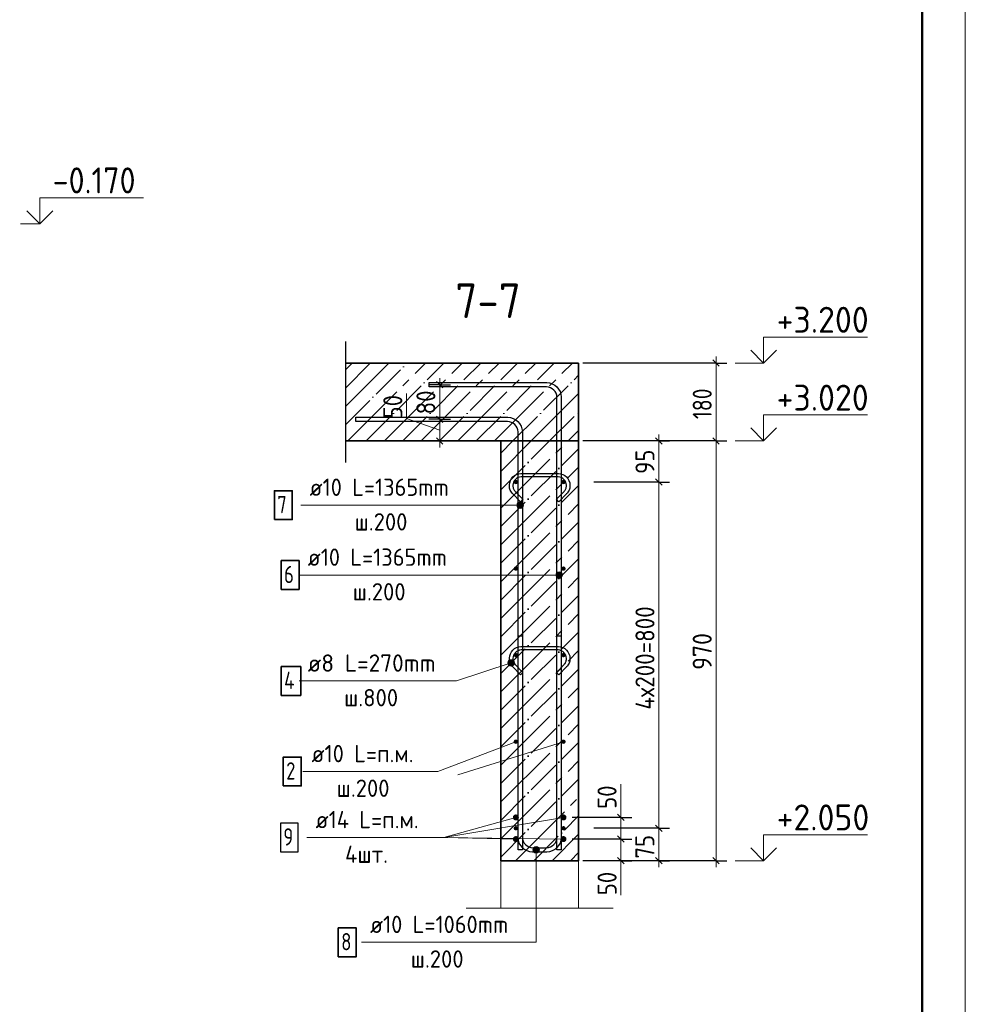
# Model space of a CAD drawing. Header units: millimetres. Extents: x -49773 to 2322955, y -3321 to 58485.
# Tile 50 of 256: x 205962 to 216889, y 16108 to 27484. Entities that reach past the tile are written whole.
import ezdxf

# ---------------------------------------------------------------- set-up
doc = ezdxf.new("R2010")
doc.units = ezdxf.units.MM
doc.linetypes.add('______11', pattern=[500, 400, -50, 0, -50])
doc.linetypes.add('______5', pattern=[1100, 800, -100, 100, -100])
for name, color, linetype, lineweight in [('Standard', 7, 'Continuous', 25), ('Арм.стержн. Арматура края', 96, 'Continuous', 35), ('Арм.стержн. вертикальными 1', 22, 'Continuous', 35), ('Арм.стержн. Доп. арматура', 180, 'Continuous', 35), ('Арм.стержн.горизонт. 1', 180, 'Continuous', 35), ('Высотная отметки_ общее', 7, 'Continuous', 13), ('Перекрытие_ общее', 7, 'Continuous', 35), ('Размерная линия_ общее', 7, 'Continuous', 13), ('Стена_ общее', 7, 'Continuous', 35)]:
    doc.layers.add(name, color=color, linetype=linetype, lineweight=lineweight)
doc.layers.add('Арм.стержн.Стяжки', color=7, linetype='Continuous', lineweight=35, true_color=0x501e0f)
doc.styles.add('ISOCPEUR', font='txt')

msp = doc.modelspace()

# ---------------------------------------------------------------- hatches: boundary and pattern name
at = {"layer": 'Арм.стержн. Арматура края', "linetype": 'Continuous', "lineweight": 13, "transparency": 33554687}
for points in [[(211893.2, 17892.3), (211968.2, 17892.3), (211963, 17911)], [(211893.2, 17892.3), (211963, 17911), (211898.5, 17911)], [(211898.5, 17873.5), (211968.2, 17892.3), (211893.2, 17892.3)], [(211898.5, 17911), (211963, 17911), (211949.5, 17924.5)], [(211898.5, 17911), (211949.5, 17924.5), (211912, 17924.5)], [(211898.5, 17873.5), (211963, 17873.5), (211968.2, 17892.3)], [(211912, 17860), (211963, 17873.5), (211898.5, 17873.5)], [(211912, 17924.5), (211949.5, 17924.5), (211930.7, 17929.8)], [(211912, 17860), (211949.5, 17860), (211963, 17873.5)], [(211949.5, 17860), (211912, 17860), (211930.7, 17854.8)]]:
    msp.add_hatch(color=7, dxfattribs=at).paths.add_polyline_path(points)
at = {"layer": 'Арм.стержн. вертикальными 1', "linetype": 'Continuous', "lineweight": 13, "transparency": 33554687}
for points in [[(211713.3, 21856.9), (211713.3, 21894.4), (211708, 21875.6)], [(211713.3, 21894.4), (211726.8, 21843.4), (211726.8, 21907.9)], [(211713.3, 21894.4), (211713.3, 21856.9), (211726.8, 21843.4)], [(211726.8, 21907.9), (211745.5, 21838.1), (211745.5, 21913.1)], [(211726.8, 21907.9), (211726.8, 21843.4), (211745.5, 21838.1)], [(211745.5, 21913.1), (211745.5, 21838.1), (211764.3, 21843.4)], [(211745.5, 21913.1), (211764.3, 21843.4), (211764.3, 21907.9)], [(211764.3, 21907.9), (211764.3, 21843.4), (211777.8, 21856.9)], [(211764.3, 21907.9), (211777.8, 21856.9), (211777.8, 21894.4)], [(211777.8, 21894.4), (211777.8, 21856.9), (211783, 21875.6)], [(212163.3, 21048.8), (212163.3, 21086.3), (212158, 21067.6)], [(212163.3, 21086.3), (212176.8, 21035.4), (212176.8, 21099.8)], [(212163.3, 21086.3), (212163.3, 21048.8), (212176.8, 21035.4)], [(212176.8, 21099.8), (212195.5, 21030.1), (212195.5, 21105.1)], [(212176.8, 21099.8), (212176.8, 21035.4), (212195.5, 21030.1)], [(212195.5, 21105.1), (212195.5, 21030.1), (212214.3, 21035.4)], [(212195.5, 21105.1), (212214.3, 21035.4), (212214.3, 21099.8)], [(212214.3, 21099.8), (212214.3, 21035.4), (212227.8, 21048.8)], [(212214.3, 21099.8), (212227.8, 21048.8), (212227.8, 21086.3)], [(212227.8, 21086.3), (212227.8, 21048.8), (212233, 21067.6)]]:
    msp.add_hatch(color=7, dxfattribs=at).paths.add_polyline_path(points)
at = {"layer": 'Арм.стержн. Доп. арматура', "linetype": 'Continuous', "lineweight": 50, "transparency": 33554687}
for points in [[(211730.5, 18267.3), (211727.9, 18280.6), (211720.3, 18292), (211708.9, 18299.6), (211695.5, 18302.3), (211682.1, 18299.6), (211670.8, 18292), (211663.2, 18280.6), (211660.5, 18267.3), (211663.2, 18253.9), (211670.8, 18242.5), (211682.1, 18234.9), (211695.5, 18232.3), (211708.9, 18234.9), (211720.3, 18242.5), (211727.9, 18253.9)], [(212280.5, 18267.3), (212277.9, 18280.6), (212270.3, 18292), (212258.9, 18299.6), (212245.5, 18302.3), (212232.1, 18299.6), (212220.8, 18292), (212213.2, 18280.6), (212210.5, 18267.3), (212213.2, 18253.9), (212220.8, 18242.5), (212232.1, 18234.9), (212245.5, 18232.3), (212258.9, 18234.9), (212270.3, 18242.5), (212277.9, 18253.9)], [(211730.5, 18017.3), (211727.9, 18030.7), (211720.3, 18042), (211708.9, 18049.6), (211695.5, 18052.3), (211682.1, 18049.6), (211670.8, 18042), (211663.2, 18030.7), (211660.5, 18017.3), (211663.2, 18003.9), (211670.8, 17992.5), (211682.1, 17984.9), (211695.5, 17982.3), (211708.9, 17984.9), (211720.3, 17992.5), (211727.9, 18003.9)], [(212280.5, 18017.3), (212277.9, 18030.7), (212270.3, 18042), (212258.9, 18049.6), (212245.5, 18052.3), (212232.1, 18049.6), (212220.8, 18042), (212213.2, 18030.7), (212210.5, 18017.3), (212213.2, 18003.9), (212220.8, 17992.5), (212232.1, 17984.9), (212245.5, 17982.3), (212258.9, 17984.9), (212270.3, 17992.5), (212277.9, 18003.9)]]:
    msp.add_hatch(color=7, dxfattribs=at).paths.add_polyline_path(points)
at = {"layer": 'Арм.стержн.горизонт. 1', "linetype": 'Continuous', "lineweight": 50, "transparency": 33554687}
for points in [[(211720.5, 22142.2), (211718.6, 22151.8), (211713.2, 22159.9), (211705.1, 22165.4), (211695.5, 22167.3), (211685.9, 22165.4), (211677.8, 22159.9), (211672.4, 22151.8), (211670.5, 22142.2), (211672.4, 22132.7), (211677.8, 22124.6), (211685.9, 22119.2), (211695.5, 22117.3), (211705.1, 22119.2), (211713.2, 22124.6), (211718.6, 22132.7)], [(212270.5, 22142.2), (212268.6, 22151.8), (212263.2, 22159.9), (212255.1, 22165.4), (212245.5, 22167.3), (212236, 22165.4), (212227.8, 22159.9), (212222.4, 22151.8), (212220.5, 22142.2), (212222.4, 22132.7), (212227.8, 22124.6), (212236, 22119.2), (212245.5, 22117.3), (212255.1, 22119.2), (212263.2, 22124.6), (212268.6, 22132.7)], [(211720.5, 21142.2), (211718.6, 21151.8), (211713.2, 21159.9), (211705.1, 21165.4), (211695.5, 21167.3), (211685.9, 21165.4), (211677.8, 21159.9), (211672.4, 21151.8), (211670.5, 21142.2), (211672.4, 21132.7), (211677.8, 21124.6), (211685.9, 21119.2), (211695.5, 21117.3), (211705.1, 21119.2), (211713.2, 21124.6), (211718.6, 21132.7)], [(212270.5, 21142.2), (212268.6, 21151.8), (212263.2, 21159.9), (212255.1, 21165.4), (212245.5, 21167.3), (212236, 21165.4), (212227.8, 21159.9), (212222.4, 21151.8), (212220.5, 21142.2), (212222.4, 21132.7), (212227.8, 21124.6), (212236, 21119.2), (212245.5, 21117.3), (212255.1, 21119.2), (212263.2, 21124.6), (212268.6, 21132.7)], [(211720.5, 20142.2), (211718.6, 20151.8), (211713.2, 20159.9), (211705.1, 20165.4), (211695.5, 20167.3), (211685.9, 20165.4), (211677.8, 20159.9), (211672.4, 20151.8), (211670.5, 20142.2), (211672.4, 20132.7), (211677.8, 20124.6), (211685.9, 20119.2), (211695.5, 20117.3), (211705.1, 20119.2), (211713.2, 20124.6), (211718.6, 20132.7)], [(212270.5, 20142.2), (212268.6, 20151.8), (212263.2, 20159.9), (212255.1, 20165.4), (212245.5, 20167.3), (212236, 20165.4), (212227.8, 20159.9), (212222.4, 20151.8), (212220.5, 20142.2), (212222.4, 20132.7), (212227.8, 20124.6), (212236, 20119.2), (212245.5, 20117.3), (212255.1, 20119.2), (212263.2, 20124.6), (212268.6, 20132.7)], [(211720.5, 19142.2), (211718.6, 19151.8), (211713.2, 19159.9), (211705.1, 19165.4), (211695.5, 19167.3), (211685.9, 19165.4), (211677.8, 19159.9), (211672.4, 19151.8), (211670.5, 19142.2), (211672.4, 19132.7), (211677.8, 19124.6), (211685.9, 19119.2), (211695.5, 19117.3), (211705.1, 19119.2), (211713.2, 19124.6), (211718.6, 19132.7)], [(212270.5, 19142.2), (212268.6, 19151.8), (212263.2, 19159.9), (212255.1, 19165.4), (212245.5, 19167.3), (212236, 19165.4), (212227.8, 19159.9), (212222.4, 19151.8), (212220.5, 19142.2), (212222.4, 19132.7), (212227.8, 19124.6), (212236, 19119.2), (212245.5, 19117.3), (212255.1, 19119.2), (212263.2, 19124.6), (212268.6, 19132.7)], [(211720.5, 18142.2), (211718.6, 18151.8), (211713.2, 18159.9), (211705.1, 18165.4), (211695.5, 18167.3), (211685.9, 18165.4), (211677.8, 18159.9), (211672.4, 18151.8), (211670.5, 18142.2), (211672.4, 18132.7), (211677.8, 18124.6), (211685.9, 18119.2), (211695.5, 18117.3), (211705.1, 18119.2), (211713.2, 18124.6), (211718.6, 18132.7)], [(212270.5, 18142.2), (212268.6, 18151.8), (212263.2, 18159.9), (212255.1, 18165.4), (212245.5, 18167.3), (212236, 18165.4), (212227.8, 18159.9), (212222.4, 18151.8), (212220.5, 18142.2), (212222.4, 18132.7), (212227.8, 18124.6), (212236, 18119.2), (212245.5, 18117.3), (212255.1, 18119.2), (212263.2, 18124.6), (212268.6, 18132.7)]]:
    msp.add_hatch(color=4, dxfattribs=at).paths.add_polyline_path(points)
at = {"layer": 'Арм.стержн.Стяжки', "linetype": 'Continuous', "lineweight": 13, "transparency": 33554687}
for points in [[(211604.1, 20060.2), (211633, 20016), (211612.7, 20077.3)], [(211615.9, 20024.6), (211604.1, 20060.2), (211605, 20040.8)], [(211604.1, 20060.2), (211615.9, 20024.6), (211633, 20016)], [(211612.7, 20077.3), (211652.4, 20016.9), (211628.9, 20088.2)], [(211612.7, 20077.3), (211633, 20016), (211652.4, 20016.9)], [(211628.9, 20088.2), (211668.6, 20027.8), (211648.3, 20089.1)], [(211628.9, 20088.2), (211652.4, 20016.9), (211668.6, 20027.8)], [(211648.3, 20089.1), (211668.6, 20027.8), (211677.2, 20044.9)], [(211648.3, 20089.1), (211677.2, 20044.9), (211665.4, 20080.5)], [(211665.4, 20080.5), (211677.2, 20044.9), (211676.3, 20064.3)]]:
    msp.add_hatch(color=7, dxfattribs=at).paths.add_polyline_path(points)

# ---------------------------------------------------------------- linework, layer by layer
at = {"layer": 'Standard', "color": 7, "linetype": 'Continuous', "lineweight": 25, "transparency": 33554687}
msp.add_line((209726.3, 23767.3), (209726.3, 22367.3), dxfattribs=at)
at = {"layer": 'Standard', "color": 253, "linetype": '______11', "lineweight": 13, "true_color": 0xababab, "transparency": 33554687}
for p, q in [((209726.3, 23227.5), (210016.1, 23517.2)), ((209726.3, 22803.2), (210440.4, 23517.2)), ((209964.6, 22617.2), (210864.6, 23517.2)), ((210388.9, 22617.2), (211288.9, 23517.2)), ((210813.2, 22617.2), (211713.2, 23517.2)), ((211237.4, 22617.2), (212137.4, 23517.2)), ((211661.7, 22617.2), (212420.5, 23376.1)), ((212085.9, 22617.2), (212420.5, 22951.8))]:
    msp.add_line(p, q, dxfattribs=at)
at = {"layer": 'Standard', "color": 253, "linetype": '______5', "lineweight": 13, "true_color": 0xababab, "transparency": 33554687}
for p, q in [((209726.3, 23439.6), (209804, 23517.2)), ((209726.3, 23015.4), (210228.2, 23517.2)), ((209752.5, 22617.2), (210652.5, 23517.2)), ((210176.8, 22617.2), (211076.8, 23517.2)), ((210601, 22617.2), (211501, 23517.2)), ((211025.3, 22617.2), (211925.3, 23517.2)), ((211449.6, 22617.2), (212349.6, 23517.2)), ((211873.8, 22617.2), (212420.5, 23164)), ((212298.1, 22617.2), (212420.5, 22739.7))]:
    msp.add_line(p, q, dxfattribs=at)
at = {"layer": 'Standard', "color": 7, "linetype": 'Continuous', "lineweight": 35, "transparency": 33554687}
for p, q in [((212420.5, 23517.2), (209726.3, 23517.2)), ((212420.5, 22617.2), (212420.5, 23517.2)), ((209726.3, 22617.2), (211520.5, 22617.2)), ((211520.5, 22617.2), (211520.5, 17767.3)), ((212420.5, 17767.3), (212420.5, 22617.2)), ((211520.5, 17767.3), (212420.5, 17767.3))]:
    msp.add_line(p, q, dxfattribs=at)
at = {"layer": 'Standard', "color": 253, "linetype": '______11', "lineweight": 35, "true_color": 0xababab, "transparency": 33554687}
for p, q in [((211520.5, 22051.8), (212085.9, 22617.2)), ((211520.5, 22476.1), (211661.7, 22617.2)), ((211520.5, 21627.6), (212420.5, 22527.6)), ((211520.5, 21203.3), (212420.5, 22103.3)), ((211520.5, 20779), (212420.5, 21679)), ((211520.5, 20354.8), (212420.5, 21254.8)), ((211520.5, 19930.5), (212420.5, 20830.5)), ((211520.5, 19506.2), (212420.5, 20406.2)), ((211520.5, 19082), (212420.5, 19982)), ((211520.5, 18657.7), (212420.5, 19557.7)), ((211520.5, 18233.4), (212420.5, 19133.4)), ((211520.5, 17809.2), (212420.5, 18709.2)), ((211902.9, 17767.3), (212420.5, 18284.9)), ((212327.1, 17767.3), (212420.5, 17860.6))]:
    msp.add_line(p, q, dxfattribs=at)
at = {"layer": 'Standard', "color": 253, "linetype": '______5', "lineweight": 35, "true_color": 0xababab, "transparency": 33554687}
for p, q in [((211520.5, 21839.7), (212298.1, 22617.2)), ((211520.5, 22263.9), (211873.8, 22617.2)), ((211520.5, 21415.4), (212420.5, 22315.4)), ((211520.5, 20991.2), (212420.5, 21891.2)), ((211520.5, 20566.9), (212420.5, 21466.9)), ((211520.5, 20142.6), (212420.5, 21042.6)), ((211520.5, 19718.4), (212420.5, 20618.4)), ((211520.5, 19294.1), (212420.5, 20194.1)), ((211520.5, 18869.8), (212420.5, 19769.8)), ((211520.5, 18445.6), (212420.5, 19345.6)), ((211520.5, 18021.3), (212420.5, 18921.3)), ((211690.7, 17767.3), (212420.5, 18497.1)), ((212115, 17767.3), (212420.5, 18072.8))]:
    msp.add_line(p, q, dxfattribs=at)
at = {"layer": 'Standard', "color": 7, "linetype": 'Continuous', "lineweight": 13, "transparency": 33554687}
for p, q in [((211024.3, 18760.3), (212245.5, 19142.2)), ((211120.5, 17217.3), (212820.5, 17217.3))]:
    msp.add_line(p, q, dxfattribs=at)
msp.add_lwpolyline([(187189, -924.6), (216889, -924.6), (216889, 41075.4), (187189, 41075.4), (187189, -924.6)], close=True, dxfattribs=at)
at = {"layer": 'Standard', "color": 7, "linetype": 'Continuous', "lineweight": 50, "transparency": 33554687}
msp.add_lwpolyline([(189189, 40575.4), (216389, 40575.4), (216389, -424.6), (189189, -424.6), (189189, 40575.4)], close=True, dxfattribs=at)
at = {"layer": 'Standard', "color": 7, "linetype": 'Continuous', "lineweight": 13, "transparency": 33554687}
msp.add_lwpolyline([(211520.5, 17767.3), (212420.5, 17767.3), (212420.5, 17217.3), (211520.5, 17217.3), (211520.5, 17767.3)], dxfattribs=at)
at = {"layer": 'Арм.стержн. Арматура края', "color": 7, "linetype": 'Continuous', "lineweight": 13, "transparency": 33554687}
for p, q in [((211893.2, 17892.3), (211893.2, 17892.3)), ((211930.7, 17929.8), (211930.7, 17929.8)), ((211930.7, 16824.9), (211930.7, 17892.3)), ((211968.2, 17892.3), (211968.2, 17892.3)), ((211930.7, 17854.8), (211930.7, 17854.8)), ((209910.7, 16824.9), (211930.7, 16824.9))]:
    msp.add_line(p, q, dxfattribs=at)
at = {"layer": 'Арм.стержн. Арматура края', "color": 4, "linetype": 'Continuous', "lineweight": 25, "transparency": 33554687}
msp.add_lwpolyline([(212220.5, 20367.3), (212220.5, 18034), (212216.3, 18003.5), (212205.8, 17971.7), (212189.4, 17942.5), (212169.3, 17918.4), (212145.3, 17898.3), (212116, 17882), (212084.3, 17871.5), (212053.8, 17867.3), (211887.2, 17867.3), (211856.7, 17871.5), (211825, 17882), (211795.8, 17898.3), (211771.7, 17918.4), (211751.6, 17942.5), (211735.2, 17971.7), (211724.8, 18003.5), (211720.5, 18034), (211720.5, 20367.3), (211770.5, 20367.3), (211770.5, 18037.4), (211773.7, 18014.9), (211781.2, 17992), (211792.9, 17971), (211807.2, 17953.9), (211824.3, 17939.7), (211845.2, 17927.9), (211868.1, 17920.4), (211890.7, 17917.3), (212050.3, 17917.3), (212072.9, 17920.4), (212095.8, 17927.9), (212116.8, 17939.7), (212133.8, 17953.9), (212148.1, 17971), (212159.8, 17992), (212167.4, 18014.9), (212170.5, 18037.4), (212170.5, 20367.3), (212220.5, 20367.3)], dxfattribs=at)
at = {"layer": 'Арм.стержн. Арматура края', "color": 7, "linetype": 'Continuous', "lineweight": 35, "transparency": 33554687}
msp.add_lwpolyline([(209644.1, 16658.2), (209850.7, 16658.2), (209850.7, 16991.5), (209644.1, 16991.5), (209644.1, 16658.2)], dxfattribs=at)
at = {"layer": 'Арм.стержн. Арматура края', "color": 7, "linetype": 'Continuous', "lineweight": 13, "transparency": 33554687}
msp.add_circle((211930.7, 17892.3), 37.5, dxfattribs=at)
at = {"layer": 'Арм.стержн. вертикальными 1', "color": 7, "linetype": 'Continuous', "lineweight": 13, "transparency": 33554687}
for p, q in [((209211.9, 21875.6), (211231.9, 21875.6)), ((211231.9, 21875.6), (211745.5, 21875.6)), ((211708, 21875.6), (211708, 21875.6)), ((211745.5, 21913.1), (211745.5, 21913.1)), ((211783, 21875.6), (211783, 21875.6)), ((211745.5, 21838.1), (211745.5, 21838.1)), ((209190.5, 21067.6), (211210.5, 21067.6)), ((211210.5, 21067.6), (212195.5, 21067.6)), ((212158, 21067.6), (212158, 21067.6)), ((212195.5, 21105.1), (212195.5, 21105.1)), ((212233, 21067.6), (212233, 21067.6)), ((212195.5, 21030.1), (212195.5, 21030.1))]:
    msp.add_line(p, q, dxfattribs=at)
at = {"layer": 'Арм.стержн. вертикальными 1', "color": 4, "linetype": 'Continuous', "lineweight": 25, "transparency": 33554687}
for points in [[(212170.5, 17892.3), (212170.5, 23122.1), (212167.4, 23144.7), (212159.8, 23167.5), (212148.1, 23188.5), (212133.8, 23205.6), (212116.8, 23219.8), (212095.8, 23231.6), (212072.9, 23239.1), (212050.3, 23242.2), (210695.5, 23242.2), (210695.5, 23292.3), (212053.8, 23292.3), (212084.3, 23288), (212116, 23277.5), (212145.3, 23261.2), (212169.3, 23241.1), (212189.4, 23217), (212205.8, 23187.8), (212216.3, 23156), (212220.5, 23125.5), (212220.5, 17892.3), (212170.5, 17892.3)], [(211720.5, 17892.3), (211720.5, 22722.1), (211717.4, 22744.7), (211709.8, 22767.5), (211698.1, 22788.5), (211683.8, 22805.6), (211666.8, 22819.8), (211645.8, 22831.6), (211622.9, 22839.1), (211600.3, 22842.2), (209845.5, 22842.2), (209845.5, 22892.3), (211603.8, 22892.3), (211634.3, 22888), (211666, 22877.5), (211695.3, 22861.2), (211719.3, 22841.1), (211739.4, 22817), (211755.8, 22787.8), (211766.3, 22756), (211770.5, 22725.5), (211770.5, 17892.3), (211720.5, 17892.3)]]:
    msp.add_lwpolyline(points, dxfattribs=at)
at = {"layer": 'Арм.стержн. вертикальными 1', "color": 7, "linetype": 'Continuous', "lineweight": 35, "transparency": 33554687}
for points in [[(208905.2, 21709), (209111.9, 21709), (209111.9, 22042.3), (208905.2, 22042.3), (208905.2, 21709)], [(208983.8, 20900.9), (209190.5, 20900.9), (209190.5, 21234.3), (208983.8, 21234.3), (208983.8, 20900.9)]]:
    msp.add_lwpolyline(points, dxfattribs=at)
at = {"layer": 'Арм.стержн. вертикальными 1', "color": 7, "linetype": 'Continuous', "lineweight": 13, "transparency": 33554687}
for centre in [(211745.5, 21875.6), (212195.5, 21067.6)]:
    msp.add_circle(centre, 37.5, dxfattribs=at)
at = {"layer": 'Арм.стержн. Доп. арматура', "color": 7, "linetype": 'Continuous', "lineweight": 13, "transparency": 33554687}
for p, q in [((210861.6, 18035.6), (212245.5, 18267.3)), ((210861.6, 18035.6), (211695.5, 18267.3)), ((209281.6, 18035.6), (210861.6, 18035.6)), ((210861.6, 18035.6), (212245.5, 18017.3)), ((210861.6, 18035.6), (211695.5, 18017.3))]:
    msp.add_line(p, q, dxfattribs=at)
at = {"layer": 'Арм.стержн. Доп. арматура', "color": 7, "linetype": 'Continuous', "lineweight": 25, "transparency": 33554687}
msp.add_lwpolyline([(208975, 17868.9), (209181.6, 17868.9), (209181.6, 18202.2), (208975, 18202.2), (208975, 17868.9)], dxfattribs=at)
at = {"layer": 'Арм.стержн.горизонт. 1', "color": 7, "linetype": 'Continuous', "lineweight": 13, "transparency": 33554687}
for p, q in [((210794.8, 18798.1), (211695.5, 19142.2)), ((209234.8, 18798.1), (210794.8, 18798.1))]:
    msp.add_line(p, q, dxfattribs=at)
at = {"layer": 'Арм.стержн.горизонт. 1', "color": 7, "linetype": 'Continuous', "lineweight": 35, "transparency": 33554687}
msp.add_lwpolyline([(209008.1, 18631.5), (209214.8, 18631.5), (209214.8, 18964.8), (209008.1, 18964.8), (209008.1, 18631.5)], dxfattribs=at)
at = {"layer": 'Арм.стержн.Стяжки', "color": 7, "linetype": 'Continuous', "lineweight": 13, "transparency": 33554687}
for p, q in [((211010.5, 19844.3), (211640.7, 20052.5)), ((211605, 20040.8), (211605, 20040.8)), ((211628.9, 20088.2), (211628.9, 20088.2)), ((211676.3, 20064.3), (211676.3, 20064.3)), ((211652.4, 20016.9), (211652.4, 20016.9)), ((209190.5, 19844.3), (211010.5, 19844.3))]:
    msp.add_line(p, q, dxfattribs=at)
at = {"layer": 'Арм.стержн.Стяжки', "color": 40, "linetype": 'Continuous', "lineweight": 25, "transparency": 33554687}
for points in [[(212163.4, 21943.6), (212252.7, 22032.9), (212258.9, 22040), (212264.4, 22047.6), (212269.1, 22055.7), (212273, 22064), (212276.1, 22072.6), (212278.5, 22081.7), (212280, 22090.9), (212280.7, 22100.3), (212280.7, 22106.1), (212278.1, 22124.2), (212272.1, 22142.5), (212262.7, 22159.3), (212251.3, 22172.9), (212237.7, 22184.3), (212220.9, 22193.7), (212202.6, 22199.7), (212184.5, 22202.3), (211756.8, 22202.3), (211738.7, 22199.7), (211720.4, 22193.7), (211703.6, 22184.3), (211690, 22172.9), (211678.6, 22159.3), (211669.2, 22142.5), (211663.2, 22124.2), (211660.7, 22106.1), (211660.7, 22100.3), (211661.3, 22090.9), (211662.8, 22081.7), (211665.2, 22072.6), (211668.3, 22064), (211672.2, 22055.7), (211676.9, 22047.6), (211682.4, 22040), (211688.6, 22032.9), (211777.9, 21943.6), (211749.6, 21915.3), (211659.3, 22005.6), (211651, 22015.1), (211643.4, 22025.7), (211636.8, 22037), (211631.3, 22048.7), (211626.9, 22060.8), (211623.6, 22073.4), (211621.5, 22086.3), (211620.7, 22098.9), (211620.7, 22108.9), (211624.1, 22133.3), (211632.4, 22158.7), (211645.5, 22182.1), (211661.6, 22201.3), (211680.9, 22217.4), (211704.2, 22230.5), (211729.6, 22238.9), (211754, 22242.2), (212187.3, 22242.2), (212211.7, 22238.9), (212237.1, 22230.5), (212260.5, 22217.4), (212279.7, 22201.3), (212295.8, 22182.1), (212308.9, 22158.7), (212317.3, 22133.3), (212320.7, 22108.9), (212320.7, 22098.9), (212319.8, 22086.3), (212317.7, 22073.4), (212314.4, 22060.8), (212310, 22048.7), (212304.5, 22037), (212297.9, 22025.7), (212290.3, 22015.1), (212282, 22005.6), (212191.7, 21915.3), (212163.4, 21943.6)], [(212163.4, 19943.6), (212252.7, 20032.9), (212258.9, 20040), (212264.4, 20047.6), (212269.1, 20055.7), (212273, 20064), (212276.1, 20072.6), (212278.5, 20081.7), (212280, 20090.9), (212280.7, 20100.3), (212280.7, 20106.1), (212278.1, 20124.2), (212272.1, 20142.5), (212262.7, 20159.3), (212251.3, 20172.9), (212237.7, 20184.3), (212220.9, 20193.7), (212202.6, 20199.7), (212184.5, 20202.3), (211756.8, 20202.3), (211738.7, 20199.7), (211720.4, 20193.7), (211703.6, 20184.3), (211690, 20172.9), (211678.6, 20159.3), (211669.2, 20142.5), (211663.2, 20124.2), (211660.7, 20106.1), (211660.7, 20100.3), (211661.3, 20090.9), (211662.8, 20081.7), (211665.2, 20072.6), (211668.3, 20064), (211672.2, 20055.7), (211676.9, 20047.6), (211682.4, 20040), (211688.6, 20032.9), (211777.9, 19943.6), (211749.6, 19915.3), (211659.3, 20005.6), (211651, 20015.1), (211643.4, 20025.7), (211636.8, 20037), (211631.3, 20048.7), (211626.9, 20060.8), (211623.6, 20073.4), (211621.5, 20086.3), (211620.7, 20098.9), (211620.7, 20108.9), (211624.1, 20133.3), (211632.4, 20158.7), (211645.5, 20182.1), (211661.6, 20201.3), (211680.9, 20217.4), (211704.2, 20230.5), (211729.6, 20238.9), (211754, 20242.2), (212187.3, 20242.2), (212211.7, 20238.9), (212237.1, 20230.5), (212260.5, 20217.4), (212279.7, 20201.3), (212295.8, 20182.1), (212308.9, 20158.7), (212317.3, 20133.3), (212320.7, 20108.9), (212320.7, 20098.9), (212319.8, 20086.3), (212317.7, 20073.4), (212314.4, 20060.8), (212310, 20048.7), (212304.5, 20037), (212297.9, 20025.7), (212290.3, 20015.1), (212282, 20005.6), (212191.7, 19915.3), (212163.4, 19943.6)]]:
    msp.add_lwpolyline(points, dxfattribs=at)
at = {"layer": 'Арм.стержн.Стяжки', "color": 7, "linetype": 'Continuous', "lineweight": 35, "transparency": 33554687}
msp.add_lwpolyline([(208983.8, 19677.6), (209210.5, 19677.6), (209210.5, 20010.9), (208983.8, 20010.9), (208983.8, 19677.6)], dxfattribs=at)
at = {"layer": 'Арм.стержн.Стяжки', "color": 7, "linetype": 'Continuous', "lineweight": 13, "transparency": 33554687}
msp.add_circle((211640.7, 20052.5), 37.5, dxfattribs=at)
at = {"layer": 'Высотная отметки_ общее', "color": 7, "linetype": 'Continuous', "lineweight": 13, "transparency": 33554687}
for p, q in [((206193.1, 25127.5), (206193.1, 25427.5)), ((206193.1, 25427.5), (207393.1, 25427.5)), ((206193.1, 25127.5), (206043.2, 25277.5)), ((206193.1, 25127.5), (206343.2, 25277.5)), ((206193.1, 25127.5), (205972.7, 25127.5)), ((206193.1, 25127.5), (206193.1, 25127.5)), ((206193.1, 25127.5), (206193.1, 25127.5)), ((206193.1, 25127.5), (206193.1, 25127.5)), ((206193.1, 25127.5), (206193.1, 25127.5)), ((214558.8, 23517.2), (214558.8, 23817.2)), ((214558.8, 23817.2), (215758.8, 23817.2)), ((214558.8, 23517.2), (214408.8, 23667.3)), ((214558.8, 23517.2), (214708.8, 23667.3)), ((214558.8, 23517.2), (214228.1, 23517.2)), ((214558.8, 23517.2), (214558.8, 23517.2)), ((214558.8, 23517.2), (214558.8, 23517.2)), ((214558.8, 23517.2), (214558.8, 23517.2)), ((214558.8, 23517.2), (214558.8, 23517.2)), ((214558.8, 22617.2), (214558.8, 22917.2)), ((214558.8, 22917.2), (215758.8, 22917.2)), ((214558.8, 22617.2), (214408.8, 22767.3)), ((214558.8, 22617.2), (214708.8, 22767.3)), ((214558.8, 22617.2), (214228.1, 22617.2)), ((214558.8, 22617.2), (214558.8, 22617.2)), ((214558.8, 22617.2), (214558.8, 22617.2)), ((214558.8, 22617.2), (214558.8, 22617.2)), ((214558.8, 22617.2), (214558.8, 22617.2)), ((214558.8, 17767.3), (214558.8, 18067.3)), ((214558.8, 18067.3), (215758.8, 18067.3)), ((214558.8, 17767.3), (214408.8, 17917.3)), ((214558.8, 17767.3), (214708.8, 17917.3)), ((214558.8, 17767.3), (214228.1, 17767.3)), ((214558.8, 17767.3), (214558.8, 17767.3)), ((214558.8, 17767.3), (214558.8, 17767.3)), ((214558.8, 17767.3), (214558.8, 17767.3)), ((214558.8, 17767.3), (214558.8, 17767.3))]:
    msp.add_line(p, q, dxfattribs=at)
at = {"layer": 'Перекрытие_ общее', "color": 7, "linetype": 'Continuous', "lineweight": 13, "transparency": 33554687}
msp.add_line((211520.5, 22617.2), (212420.5, 22617.2), dxfattribs=at)
at = {"layer": 'Размерная линия_ общее', "color": 7, "linetype": 'Continuous', "lineweight": 25, "transparency": 33554687}
for p, q in [((214046.3, 23479.7), (213971.3, 23554.8)), ((210853.2, 23229.8), (210778.2, 23304.7)), ((210853.2, 22829.8), (210778.2, 22904.7)), ((210853.2, 22579.7), (210778.2, 22654.8)), ((213384.9, 22579.7), (213309.9, 22654.8)), ((214046.3, 22579.7), (213971.3, 22654.8)), ((213384.9, 22104.7), (213309.9, 22179.7)), ((212946.3, 18229.8), (212871.3, 18304.7)), ((213384.9, 18104.7), (213309.9, 18179.7)), ((212946.3, 17979.7), (212871.3, 18054.8)), ((212946.3, 17729.8), (212871.3, 17804.7)), ((213384.9, 17729.8), (213309.9, 17804.7)), ((214046.3, 17729.8), (213971.3, 17804.7))]:
    msp.add_line(p, q, dxfattribs=at)
at = {"layer": 'Размерная линия_ общее', "color": 7, "linetype": 'Continuous', "lineweight": 13, "transparency": 33554687}
for p, q in [((214008.8, 23517.2), (214008.8, 23592.3)), ((214008.8, 22617.2), (214008.8, 23517.2)), ((210815.7, 23267.3), (210815.7, 23342.2)), ((210433.4, 22878.1), (210433.4, 23164.1)), ((210815.7, 22742.2), (210433.4, 22878.1)), ((210815.7, 22617.2), (210815.7, 22867.3)), ((213347.4, 22617.2), (213347.4, 22692.3)), ((210815.7, 22617.2), (210815.7, 22542.2)), ((213347.4, 22142.2), (213347.4, 22617.2)), ((213347.4, 18142.2), (213347.4, 22142.2)), ((212908.9, 18366), (212908.9, 18652)), ((212908.8, 18142.2), (212908.9, 18366)), ((212908.8, 18267.3), (212908.8, 18342.2)), ((212908.8, 18017.3), (212908.8, 18267.3)), ((212908.8, 17767.3), (212908.8, 18017.3)), ((212908.8, 17892.3), (212910, 17654.1)), ((212908.8, 17767.3), (212908.8, 17692.3)), ((213347.4, 17767.3), (213347.4, 17692.3)), ((214008.8, 17767.3), (214008.8, 17692.3)), ((212910, 17654.1), (212910, 17368.1))]:
    msp.add_line(p, q, dxfattribs=at)
at = {"layer": 'Размерная линия_ общее', "color": 253, "linetype": 'Continuous', "lineweight": -3, "true_color": 0xa0a0a0, "transparency": 33554687}
for p, q in [((214008.8, 23517.2), (212470.5, 23517.2)), ((214008.8, 23517.2), (213883.8, 23517.2)), ((214008.8, 23517.2), (214133.8, 23517.2)), ((210815.7, 23267.3), (210690.7, 23267.3)), ((210815.7, 23267.3), (210940.7, 23267.3)), ((210815.7, 23267.3), (210815.7, 23267.3)), ((210815.7, 22867.3), (210690.7, 22867.3)), ((210815.7, 22867.3), (210940.7, 22867.3)), ((210815.7, 22867.3), (210815.7, 22867.3)), ((210815.7, 22617.2), (210690.7, 22617.2)), ((210815.7, 22617.2), (210940.7, 22617.2)), ((210815.7, 22617.2), (210815.7, 22617.2)), ((213347.4, 22617.2), (212770.5, 22617.2)), ((213347.4, 22617.2), (213222.4, 22617.2)), ((213347.4, 22617.2), (213472.4, 22617.2)), ((214008.8, 22617.2), (213883.8, 22617.2)), ((214008.8, 22617.2), (214133.8, 22617.2)), ((213347.4, 22142.2), (213222.4, 22142.2)), ((213347.4, 22142.2), (213472.4, 22142.2)), ((212908.8, 18267.3), (212783.8, 18267.3)), ((212908.8, 18267.3), (213033.8, 18267.3)), ((213347.4, 18142.2), (213222.4, 18142.2)), ((213347.4, 18142.2), (213472.4, 18142.2)), ((212908.8, 18017.3), (212783.8, 18017.3)), ((212908.8, 18017.3), (213033.8, 18017.3)), ((213043, 17767.3), (212520.5, 17767.3)), ((214008.8, 17767.3), (212520.5, 17767.3)), ((212908.8, 17767.3), (212783.8, 17767.3)), ((212908.8, 17767.3), (213033.8, 17767.3)), ((213347.4, 17767.3), (213222.4, 17767.3)), ((213347.4, 17767.3), (213472.4, 17767.3)), ((214008.8, 17767.3), (213883.8, 17767.3)), ((214008.8, 17767.3), (214133.8, 17767.3))]:
    msp.add_line(p, q, dxfattribs=at)
at = {"layer": 'Размерная линия_ общее', "color": 7, "linetype": 'Continuous', "lineweight": 13, "transparency": 33554687}
for points in [[(210815.7, 22867.3), (210815.7, 22914.1), (210815.7, 22914.1), (210815.7, 23267.3)], [(214008.8, 17767.3), (214008.8, 19939), (214008.8, 19939), (214008.8, 22617.2)], [(213347.4, 17767.3), (213347.4, 17772.2), (213347.4, 17772.2), (213347.4, 18142.2)]]:
    msp.add_lwpolyline(points, dxfattribs=at)
at = {"layer": 'Размерная линия_ общее', "color": 253, "linetype": 'Continuous', "lineweight": -3, "true_color": 0xa0a0a0, "transparency": 33554687}
for points in [[(214008.8, 22617.2), (213991.8, 22617.2), (213991.8, 22617.2), (212470.5, 22617.2)], [(213347.4, 22142.2), (213330.4, 22142.2), (213330.4, 22142.2), (212595.5, 22142.2)], [(212908.8, 18267.3), (212892, 18267.3), (212892, 18267.3), (212345.5, 18267.3)], [(213347.4, 18142.2), (213329.3, 18142.2), (213329.3, 18142.2), (213329.1, 18142.2), (213329.1, 18142.2), (212595.5, 18142.2)], [(212908.8, 18017.3), (212892.3, 18017.3), (212892.3, 18017.3), (212345.5, 18017.3)], [(212908.8, 17767.3), (212892.5, 17767.3), (212892.5, 17767.3), (212470.5, 17767.3)], [(213347.4, 17767.3), (213332.8, 17767.3), (213332.8, 17767.3), (213329, 17767.3), (213329, 17767.3), (213329, 17767.3), (213329, 17767.3), (213329, 17767.3)]]:
    msp.add_lwpolyline(points, dxfattribs=at)
at = {"layer": 'Стена_ общее', "color": 7, "linetype": 'Continuous', "lineweight": 35, "transparency": 33554687}
msp.add_line((212420.5, 22617.2), (211520.5, 22617.2), dxfattribs=at)

# ---------------------------------------------------------------- texts
at = {"layer": 'Standard', "color": 7, "linetype": 'Continuous', "lineweight": 35, "transparency": 33554687, "insert": (210995.4, 24037.3), "char_height": 400, "width": 1021.794, "attachment_point": 7, "style": 'ISOCPEUR'}
msp.add_mtext('\\W0.91;7-7', dxfattribs=at)
at = {"layer": 'Арм.стержн. Арматура края', "color": 7, "linetype": 'Continuous', "lineweight": 25, "transparency": 33554687, "char_height": 200, "attachment_point": 7, "style": 'ISOCPEUR'}
for s, insert, width in [('\\W0.94;ø10 L=1060mm ', (210010.7, 16931.5), 1913.071), ('\\W0.78;8', (209677.4, 16731.5), 217.601), ('\\W0.95;ш.200 ', (210480.7, 16531.5), 874.669)]:
    msp.add_mtext(s, dxfattribs=dict(at, insert=insert, width=width))
at = {"layer": 'Арм.стержн. вертикальными 1', "color": 7, "linetype": 'Continuous', "lineweight": 25, "transparency": 33554687, "char_height": 200, "attachment_point": 7, "style": 'ISOCPEUR'}
for s, insert, width in [('\\W0.94;ø10 L=1365mm ', (209311.9, 21982.3), 1913.078), ('\\W0.78;7', (208938.5, 21782.3), 217.601), ('\\W0.95;ш.200 ', (209831.9, 21582.3), 874.662), ('\\W0.94;ø10 L=1365mm ', (209290.5, 21174.3), 1913.078), ('\\W0.78;6', (209017.1, 20974.3), 217.601), ('\\W0.95;ш.200 ', (209810.5, 20774.3), 874.662)]:
    msp.add_mtext(s, dxfattribs=dict(at, insert=insert, width=width))
at = {"layer": 'Арм.стержн. Доп. арматура', "color": 7, "linetype": 'Continuous', "lineweight": 25, "transparency": 33554687, "char_height": 200, "attachment_point": 7, "style": 'ISOCPEUR'}
for s, insert, width in [('\\W0.94;ø14 L=п.м. ', (209381.6, 18142.2), 1473.88), ('\\W0.78;9', (209008.3, 17942.2), 217.601), ('\\W0.95;4шт. ', (209721.6, 17742.2), 794.394)]:
    msp.add_mtext(s, dxfattribs=dict(at, insert=insert, width=width))
at = {"layer": 'Арм.стержн.горизонт. 1', "color": 7, "linetype": 'Continuous', "lineweight": 25, "transparency": 33554687, "char_height": 200, "attachment_point": 7, "style": 'ISOCPEUR'}
for s, insert, width in [('\\W0.94;ø10 L=п.м. ', (209334.8, 18904.8), 1453.77), ('\\W0.78;2', (209041.5, 18704.8), 217.601), ('\\W0.95;ш.200 ', (209624.8, 18504.8), 874.662)]:
    msp.add_mtext(s, dxfattribs=dict(at, insert=insert, width=width))
at = {"layer": 'Арм.стержн.Стяжки', "color": 7, "linetype": 'Continuous', "lineweight": 25, "transparency": 33554687, "char_height": 200, "attachment_point": 7, "style": 'ISOCPEUR'}
for s, insert, width in [('\\W0.98;ø8 L=270mm ', (209290.5, 19950.9), 1716.847), ('\\W0.80;4', (209017.1, 19750.9), 239.886), ('\\W0.95;ш.800 ', (209710.5, 19550.9), 874.662)]:
    msp.add_mtext(s, dxfattribs=dict(at, insert=insert, width=width))
at = {"layer": 'Высотная отметки_ общее', "color": 7, "linetype": 'Continuous', "lineweight": 25, "transparency": 33554687, "char_height": 300, "attachment_point": 7, "style": 'ISOCPEUR'}
for s, insert, width in [('\\W0.90;-0.170', (206343.2, 25477.5), 1214.12), ('\\W0.95;+3.200', (214708.8, 23867.3), 1281.438), ('\\W0.95;+3.020', (214708.8, 22967.3), 1281.438), ('\\W0.95;+2.050', (214708.8, 18117.3), 1281.438)]:
    msp.add_mtext(s, dxfattribs=dict(at, insert=insert, width=width))
at = {"layer": 'Размерная линия_ общее', "color": 7, "linetype": 'Continuous', "lineweight": 25, "transparency": 33554687, "char_height": 220, "attachment_point": 7, "rotation": 90, "style": 'ISOCPEUR'}
for s, insert, width in [('\\W0.83;180', (213958.8, 22869.3), 508.571), ('\\W0.87;50', (210383.4, 22878.1), 403.932), ('\\W0.87;80', (210765.7, 22924.3), 403.924), ('\\W0.87;95', (213297.4, 22236.8), 403.924), ('\\W0.88;4х200=800', (213297.4, 19512.3), 1375.924), ('\\W0.91;970', (213958.8, 19972.3), 561.981), ('\\W0.87;50', (212858.9, 18366), 403.924), ('\\W0.87;75', (213296, 17791.7), 403.924), ('\\W0.87;50', (212860, 17368.1), 403.924)]:
    msp.add_mtext(s, dxfattribs=dict(at, insert=insert, width=width))

doc.saveas('drawing.dxf')
